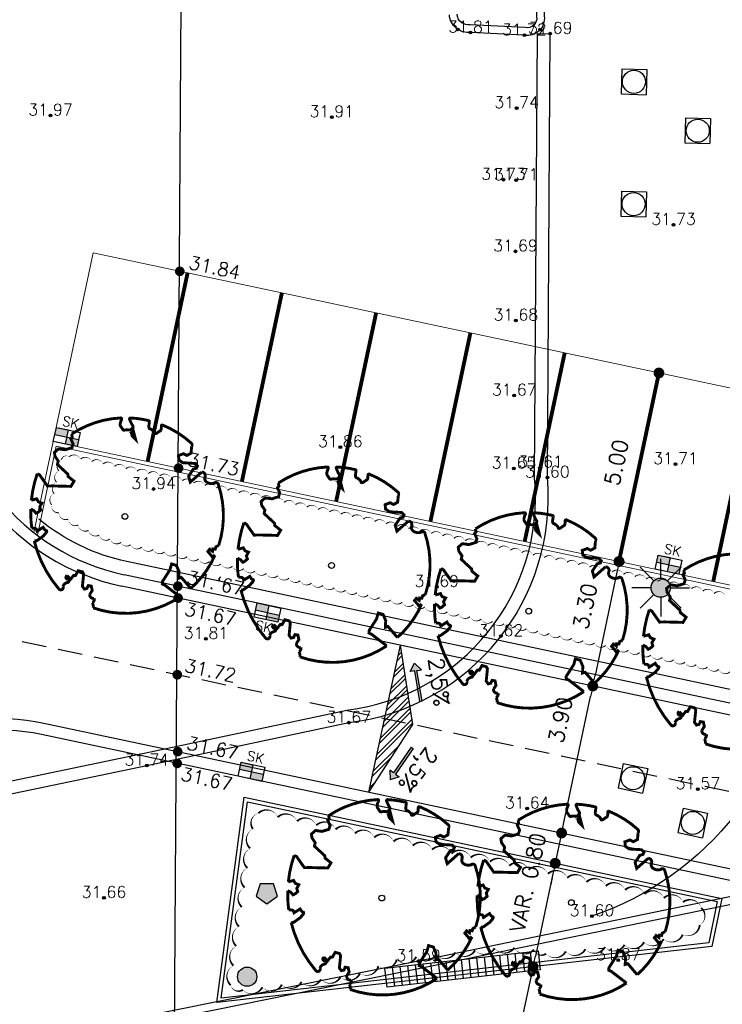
# Model space of a CAD drawing. Header units: metres. Extents: x 202952 to 203755, y 348879 to 349702.
# Tile 43 of 82: x 203341 to 203360, y 349364 to 349389. Entities that reach past the tile are written whole.
import ezdxf
from ezdxf.enums import TextEntityAlignment as Align

# ---------------------------------------------------------------- set-up
doc = ezdxf.new("R2010")
doc.units = ezdxf.units.M
doc.linetypes.add('1-200 HIDDEN', pattern=[0.9525, 0.635, -0.3175])
doc.linetypes.add('PH 1-1 STREEP', pattern=[2, 1, -1])
for name, color, linetype in [('PH-INM-HOOGTE', 20, 'Continuous'), ('PH-INM-HOOGTEPUNT', 20, 'Continuous'), ('PH-INM-KANTVERHARDING', 253, 'Continuous'), ('PH-NIEUW-AAND-DPROF', 1, 'Continuous'), ('PH-NIEUW-AFWATERINGSPROFIEL', 7, 'Continuous'), ('PH-NIEUW-BAND-20-30', 115, 'Continuous'), ('PH-NIEUW-GRONDSPOT', 7, 'Continuous'), ('PH-NIEUW-GRONDSPOT OP PAAL', 40, 'Continuous'), ('PH-NIEUW-HOOGTES', 170, 'Continuous'), ('PH-NIEUW-KUNSTOBJECT', 7, 'Continuous'), ('PH-NIEUW-KUNSTWERK- CARNAVAL', 6, '1-200 HEKWERK'), ('PH-NIEUW-LICHTMAST-HOGE MAST', 40, 'Continuous'), ('PH-NIEUW-MAATVOERING', 2, 'Continuous'), ('PH-NIEUW-STRAATMEUBILAIR-PLANTENBAK', 115, 'Continuous'), ('PH-NIEUW-STRAATMEUBILAIR-ZITTING', 253, 'Continuous'), ('PH-ONTWERP-WEGAS', 2, '1-200 HIDDEN'), ('PH-RIO-KOLK', 7, 'Continuous'), ('PH-RIO-PUTRAND-AANBRENGEN', 7, 'Continuous')]:
    doc.layers.add(name, color=color, linetype=linetype)
for name, color, linetype, transparency in [('PH-NIEUW-AFSCHEIDING MATERIAAL PARKEERVAK', 115, 'PH 1-1 STREEP', 0.5), ('PH-NIEUW-BEPLANTING- OMRANDING', 115, 'Continuous', 0.5), ('PH-NIEUW-BEPLANTING-BOOM', 98, 'Continuous', 0.4), ('PH-NIEUW-BEPLANTING-HAAG', 115, '1-200 BLOKHAAG', 0.5)]:
    doc.layers.add(name, color=color, linetype=linetype, transparency=transparency)
doc.layers.add('PH-NIEUW-AFSCHEIDING PARKEERVAK MAATVOERING', color=115, linetype='Continuous', lineweight=5)
doc.layers.add('PH-NIEUW-OPSLUITBAND-10', color=115, linetype='Continuous', lineweight=18)
doc.styles.add('1-200', font='romans.shx', dxfattribs={"height": 0.4})
doc.styles.add('ISO', font='ISO')
doc.styles.add('ROMANS', font='romans.shx')
doc.linetypes.add('1-200 BLOKHAAG', pattern='A,0,-0.035,[1,Gras.shx,S=5,R=0,X=0,Y=0.0025],-0.475', length=0.51)
doc.linetypes.add('1-200 HEKWERK', pattern='A,1.5,-0.4,["X",ROMANS,S=0.24,R=0,X=-0.275,Y=-0.12],-0.05', length=1.95)
doc.dimstyles.new('BEMATING200', dxfattribs={"dimtxt": 0.4, "dimasz": 0.28, "dimexe": 0.5, "dimexo": 0.1, "dimgap": 0.4, "dimtad": 1, "dimlfac": -0.1, "dimzin": 0, "dimdsep": 46, "dimtxsty": '1-200', "dimblk": 'DOT', "dimcen": 0.09, "dimclrd": 8, "dimclre": 8, "dimclrt": 256, "dimadec": 3, "dimazin": 0, "dimtfac": 1, "dimtmove": 2, "dimatfit": 3, "dimfxl": 1, "dimtolj": 1, "dimtzin": 0, "dimarcsym": 0})

# ---------------------------------------------------------------- blocks, each defined once
blk = doc.blocks.new('A$C6E307431')
blk.add_hatch(color=256).paths.add_polyline_path([(0.679, 0.51, 1), (0.821, 0.99, 1)])
at = {"color": 9, "flags": 128}
for points in [[(0.573, 0.927), (0.22, 1.28)], [(0.75, 1), (0.75, 1.5)], [(0.927, 0.927), (1.28, 1.28)], [(0.5, 0.75), (0, 0.75)], [(0.573, 0.573), (0.22, 0.22)], [(0.927, 0.573), (1.28, 0.22)], [(1, 0.75), (1.5, 0.75)], [(0.75, 0.5), (0.75, 0)]]:
    blk.add_lwpolyline(points, dxfattribs=at)
at = {"color": 9}
blk.add_circle((0.75, 0.75), 0.25, dxfattribs=at)
blk = doc.blocks.new('*U22')
at = {"const_width": 0.03}
blk.add_lwpolyline([(0.087, 0.942), (0.088, 0.944), (0.09, 0.946), (0.091, 0.948), (0.093, 0.949), (0.095, 0.951), (0.096, 0.952), (0.097, 0.954), (0.099, 0.956), (0.1, 0.958), (0.102, 0.96), (0.103, 0.963), (0.103, 0.967), (0.103, 0.972), (0.103, 0.977), (0.102, 0.983), (0.095, 1.007, -0.52938), (0.106, 1.02, -0.087139), (0.444, 0.925, -0.372341), (0.457, 0.895), (0.471, 0.824), (0.436, 0.789), (0.398, 0.797), (0.353, 0.763), (0.371, 0.72), (0.417, 0.705), (0.542, 0.734), (0.573, 0.717), (0.57, 0.691), (0.541, 0.673), (0.515, 0.588), (0.549, 0.534), (0.634, 0.669, -0.504641), (0.681, 0.628, 0.331948), (0.709, 0.584, 0.282008), (0.799, 0.601), (0.791, 0.597, -0.512156), (0.833, 0.597, -0.16076), (1.019, -0.011), (0.995, -0.034), (0.995, -0.059), (0.972, -0.063), (0.975, -0.088), (0.94, -0.076), (0.929, -0.104), (0.973, -0.133), (0.987, -0.144), (1.011, -0.12, -0.106371), (0.868, -0.522), (0.741, -0.44), (0.718, -0.456), (0.702, -0.389), (0.657, -0.335), (0.605, -0.335), (0.606, -0.398), (0.566, -0.536), (0.572, -0.562), (0.601, -0.566), (0.786, -0.637, -0.236298), (-0.045, -1.003, 0.159625), (-0.069, -0.954, 0.350802), (-0.063, -0.906, -0.504641), (-0.12, -0.879), (-0.106, -0.834), (-0.129, -0.792), (-0.16, -0.796), (-0.165, -0.829), (-0.188, -0.842), (-0.216, -0.821), (-0.24, -0.695), (-0.258, -0.677), (-0.304, -0.678), (-0.317, -0.733), (-0.336, -0.739), (-0.354, -0.785), (-0.401, -0.76, 0.733583), (-0.384, -0.795, -0.861625), (-0.374, -0.826, 0.279978), (-0.409, -0.879), (-0.407, -0.881, -0.827056), (-0.442, -0.917, -0.116774), (-0.83, -0.511), (-0.823, -0.51), (-0.817, -0.508), (-0.812, -0.506), (-0.808, -0.504), (-0.805, -0.502), (-0.803, -0.5), (-0.801, -0.497), (-0.754, -0.437), (-0.752, -0.435), (-0.752, -0.433), (-0.751, -0.431), (-0.75, -0.429), (-0.75, -0.427), (-0.749, -0.425), (-0.748, -0.422), (-0.747, -0.42), (-0.746, -0.417), (-0.744, -0.414), (-0.743, -0.411), (-0.741, -0.408), (-0.739, -0.405), (-0.738, -0.401), (-0.736, -0.398), (-0.735, -0.395), (-0.734, -0.392), (-0.734, -0.389), (-0.733, -0.386), (-0.733, -0.383), (-0.733, -0.381), (-0.734, -0.379), (-0.734, -0.377), (-0.735, -0.375), (-0.736, -0.374), (-0.738, -0.374), (-0.74, -0.373), (-0.742, -0.373), (-0.744, -0.373), (-0.746, -0.373), (-0.748, -0.373), (-0.75, -0.372), (-0.753, -0.371), (-0.755, -0.37), (-0.758, -0.369), (-0.76, -0.367), (-0.763, -0.365), (-0.765, -0.363), (-0.768, -0.361), (-0.771, -0.359), (-0.773, -0.357), (-0.776, -0.355), (-0.779, -0.352), (-0.781, -0.35), (-0.83, -0.406), (-0.832, -0.403), (-0.835, -0.4), (-0.837, -0.397), (-0.839, -0.394), (-0.841, -0.39), (-0.844, -0.388), (-0.848, -0.386), (-0.855, -0.385), (-0.864, -0.386), (-0.876, -0.388), (-0.891, -0.393, -0.040997), (-0.958, -0.205), (-0.923, -0.211), (-0.893, -0.231), (-0.876, -0.216), (-0.856, -0.185), (-0.875, -0.156), (-0.865, -0.113), (-0.904, -0.11), (-0.93, -0.085), (-0.978, -0.116, -0.05814), (-0.998, 0.166), (-0.97, 0.16), (-0.86, 0.073), (-0.812, 0.089), (-0.626, 0.139), (-0.61, 0.2), (-0.682, 0.229), (-0.693, 0.252), (-0.824, 0.317), (-0.827, 0.354), (-0.872, 0.391), (-0.89, 0.428), (-0.859, 0.476), (-0.792, 0.486), (-0.73, 0.527), (-0.729, 0.568), (-0.768, 0.613), (-0.757, 0.632), (-0.773, 0.662, -0.13428), (-0.333, 0.967, -0.541727), (-0.319, 0.957), (-0.322, 0.928), (-0.321, 0.913), (-0.319, 0.902), (-0.316, 0.893), (-0.312, 0.887), (-0.307, 0.882), (-0.302, 0.878), (-0.297, 0.875), (-0.293, 0.872), (-0.289, 0.868), (-0.286, 0.865), (-0.282, 0.862), (-0.279, 0.859), (-0.276, 0.857), (-0.273, 0.855), (-0.269, 0.854), (-0.266, 0.854), (-0.262, 0.855), (-0.258, 0.857), (-0.255, 0.859), (-0.25, 0.861), (-0.246, 0.863), (-0.242, 0.865), (-0.238, 0.867), (-0.234, 0.868), (-0.229, 0.869), (-0.225, 0.87), (-0.221, 0.871), (-0.217, 0.871), (-0.213, 0.872), (-0.21, 0.873), (-0.206, 0.874), (-0.203, 0.876), (-0.2, 0.879), (-0.197, 0.882), (-0.195, 0.885), (-0.193, 0.865), (-0.188, 0.86), (-0.167, 0.824), (-0.122, 0.799), (-0.185, 0.902), (-0.184, 0.905), (-0.183, 0.908), (-0.183, 0.911), (-0.183, 0.914), (-0.184, 0.917), (-0.185, 0.92), (-0.188, 0.923), (-0.191, 0.926), (-0.194, 0.929), (-0.199, 0.933), (-0.204, 0.938), (-0.21, 0.944), (-0.216, 0.951), (-0.223, 0.959), (-0.24, 0.98, -0.543104), (-0.234, 0.996, -0.046766), (-0.047, 1.023, -0.385168), (-0.036, 1.015), (-0.03, 0.976), (-0.028, 0.964), (-0.024, 0.956), (-0.021, 0.951), (-0.017, 0.947), (-0.013, 0.946), (-0.009, 0.945), (-0.005, 0.945), (-0.002, 0.945), (0.002, 0.944), (0.005, 0.943), (0.009, 0.942), (0.012, 0.941), (0.015, 0.939), (0.019, 0.938), (0.022, 0.936), (0.025, 0.935), (0.028, 0.934), (0.031, 0.932), (0.033, 0.931), (0.036, 0.929), (0.038, 0.928), (0.04, 0.926), (0.042, 0.924), (0.044, 0.922), (0.045, 0.92), (0.046, 0.919), (0.047, 0.917), (0.048, 0.915), (0.049, 0.914), (0.051, 0.913), (0.052, 0.912), (0.054, 0.912), (0.056, 0.912), (0.058, 0.913), (0.06, 0.914), (0.062, 0.915), (0.065, 0.916), (0.067, 0.918), (0.07, 0.921), (0.072, 0.923), (0.074, 0.926), (0.076, 0.929), (0.079, 0.932), (0.081, 0.935), (0.083, 0.937), (0.085, 0.94)], format="xyb", close=True, dxfattribs=at)
blk.add_circle((0, 0), 0.03)
blk = doc.blocks.new('MARKER', base_point=(45, 10))
at = {"color": 0}
for radius in [0.35, 0.25]:
    blk.add_circle((45, 10), radius, dxfattribs=at)
at = {"color": 0, "style": 'ISO'}
blk.add_attdef('MARKER', (45.6, 10), '', height=0.9, dxfattribs=at)
blk = doc.blocks.new('*U41')
h = blk.add_hatch(color=256)
h.paths.add_polyline_path([(0, 0.374), (-0.315, 0.374), (-0.315, 0.187), (0, 0.187)])
h.paths.add_polyline_path([(0, 0.187), (0, 0), (0.315, 0), (0.315, 0.187)])
blk.add_lwpolyline([(0.315, 0), (-0.315, 0), (-0.315, 0.374), (0.315, 0.374)], close=True)
for points in [[(-0.315, 0.374), (0, 0.374), (0, 0)], [(-0.315, 0.187), (0.315, 0.187)]]:
    blk.add_lwpolyline(points)
at = {"style": 'ROMANS'}
blk.add_attdef('SK', (-0.193, 0.454), '', height=0.25, dxfattribs=at)
blk = doc.blocks.new('*U43')
h = blk.add_hatch(color=256)
h.paths.add_polyline_path([(0, 0.374), (-0.315, 0.374), (-0.315, 0.187), (0, 0.187)])
h.paths.add_polyline_path([(0, 0.187), (0, 0), (0.315, 0), (0.315, 0.187)])
blk.add_lwpolyline([(0.315, 0), (-0.315, 0), (-0.315, 0.374), (0.315, 0.374)], close=True)
for points in [[(-0.315, 0.374), (0, 0.374), (0, 0)], [(-0.315, 0.187), (0.315, 0.187)]]:
    blk.add_lwpolyline(points)
at = {"style": 'ROMANS'}
blk.add_attdef('SK', (-0.234, -0.317), '', height=0.25, dxfattribs=at)
blk = doc.blocks.new('AFWATERINGSPIJL')
at = {"ltscale": 0.5}
blk.add_hatch(color=256, dxfattribs=at).paths.add_polyline_path([(-0.058, 0.239), (-0.132, 0.151), (-0.75, 0.671), (-0.789, 0.625), (-0.171, 0.105), (-0.245, 0.016), (0, 0)])
for points in [[(-0.75, 0.671), (-0.789, 0.625)], [(-0.789, 0.625), (-0.171, 0.105)], [(-0.75, 0.671), (-0.132, 0.151)], [(-0.171, 0.105), (-0.245, 0.016), (0, 0)], [(-0.132, 0.151), (-0.058, 0.239), (0, 0)]]:
    blk.add_lwpolyline(points, dxfattribs=at)
blk = doc.blocks.new('_Dot')
at = {"color": 0, "linetype": 'ByBlock', "lineweight": -2}
blk.add_line((-0.5, 0), (-1, 0), dxfattribs=at)
at = {"color": 0, "linetype": 'ByBlock', "const_width": 0.5}
blk.add_lwpolyline([(-0.25, 0, 1), (0.25, 0, 1)], format="xyb", close=True, dxfattribs=at)
blk = doc.blocks.new('*D87')
at = {"layer": 'Defpoints', "color": 0, "transparency": 16777216}
for p in [(203357.03, 349375.059), (203356.346, 349371.831), (203356.351, 349371.83)]:
    blk.add_point(p, dxfattribs=at)
at = {"layer": 'PH-NIEUW-MAATVOERING', "color": 8, "lineweight": -2, "transparency": 16777216}
blk.add_line((203356.977, 349374.784), (203356.409, 349372.104), dxfattribs=at)
at = {"layer": 'PH-NIEUW-MAATVOERING', "color": 8, "lineweight": -2, "transparency": 16777216, "xscale": 0.28, "yscale": 0.28, "zscale": 0.28}
for p, rotation in [((203357.035, 349375.058), 78.02883116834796), ((203356.351, 349371.83), 258.0288311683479)]:
    blk.add_blockref('_Dot', p, dxfattribs=dict(at, rotation=rotation))
at = {"layer": 'PH-NIEUW-MAATVOERING', "transparency": 16777216, "insert": (203356.149, 349373.898), "char_height": 0.4, "attachment_point": 5, "rotation": 78.0288, "style": '1-200'}
blk.add_mtext('\\A1;3.30', dxfattribs=at)
blk = doc.blocks.new('*D88')
at = {"layer": 'Defpoints', "color": 0, "transparency": 16777216}
for p in [(203355.542, 349368.015), (203355.376, 349367.232), (203355.376, 349367.232)]:
    blk.add_point(p, dxfattribs=at)
at = {"layer": 'PH-NIEUW-MAATVOERING', "color": 8, "lineweight": -2, "transparency": 16777216}
for p, q in [((203355.6, 349368.289), (203355.658, 349368.563)), ((203355.542, 349368.015), (203355.376, 349367.232)), ((203355.318, 349366.958), (203355.26, 349366.684))]:
    blk.add_line(p, q, dxfattribs=at)
at = {"layer": 'PH-NIEUW-MAATVOERING', "color": 8, "lineweight": -2, "transparency": 16777216, "xscale": 0.28, "yscale": 0.28, "zscale": 0.28}
for p, rotation in [((203355.542, 349368.015), 258.0288311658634), ((203355.376, 349367.232), 78.0288311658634)]:
    blk.add_blockref('_Dot', p, dxfattribs=dict(at, rotation=rotation))
at = {"layer": 'PH-NIEUW-MAATVOERING', "transparency": 16777216, "insert": (203354.818, 349367.422), "char_height": 0.4, "attachment_point": 5, "rotation": 78.0288, "style": '1-200'}
blk.add_mtext('\\A1;0.80', dxfattribs=at)
blk = doc.blocks.new('*D89')
at = {"layer": 'Defpoints', "color": 0, "transparency": 16777216}
for p in [(203355.376, 349367.232), (203354.802, 349364.549), (203354.802, 349364.549)]:
    blk.add_point(p, dxfattribs=at)
at = {"layer": 'PH-NIEUW-MAATVOERING', "color": 8, "lineweight": -2, "transparency": 16777216}
blk.add_line((203355.317, 349366.958), (203354.861, 349364.823), dxfattribs=at)
at = {"layer": 'PH-NIEUW-MAATVOERING', "color": 8, "lineweight": -2, "transparency": 16777216, "xscale": 0.28, "yscale": 0.28, "zscale": 0.28}
for p, rotation in [((203355.376, 349367.232), 77.93025895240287), ((203354.802, 349364.549), 257.9302589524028)]:
    blk.add_blockref('_Dot', p, dxfattribs=dict(at, rotation=rotation))
at = {"layer": 'PH-NIEUW-MAATVOERING', "transparency": 16777216, "insert": (203354.502, 349366.016), "char_height": 0.4, "attachment_point": 5, "rotation": 77.9303, "style": '1-200'}
blk.add_mtext('\\A1;VAR.', dxfattribs=at)
blk = doc.blocks.new('*D90')
at = {"layer": 'Defpoints', "color": 0, "transparency": 16777216}
for p in [(203356.351, 349371.83), (203356.351, 349371.83), (203355.542, 349368.015)]:
    blk.add_point(p, dxfattribs=at)
at = {"layer": 'PH-NIEUW-MAATVOERING', "color": 8, "lineweight": -2, "transparency": 16777216}
blk.add_line((203355.6, 349368.289), (203356.293, 349371.556), dxfattribs=at)
at = {"layer": 'PH-NIEUW-MAATVOERING', "color": 8, "lineweight": -2, "transparency": 16777216, "xscale": 0.28, "yscale": 0.28, "zscale": 0.28}
for p, rotation in [((203356.351, 349371.83), 78.02883116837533), ((203355.542, 349368.015), 258.0288311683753)]:
    blk.add_blockref('_Dot', p, dxfattribs=dict(at, rotation=rotation))
at = {"layer": 'PH-NIEUW-MAATVOERING', "transparency": 16777216, "insert": (203355.51, 349370.95), "char_height": 0.4, "attachment_point": 5, "rotation": 78.0288, "style": '1-200'}
blk.add_mtext('\\A1;3.90', dxfattribs=at)
blk = doc.blocks.new('*D91')
at = {"layer": 'Defpoints', "color": 0, "transparency": 16777216}
for p in [(203354.802, 349364.549), (203353.381, 349357.866), (203353.381, 349357.866)]:
    blk.add_point(p, dxfattribs=at)
at = {"layer": 'PH-NIEUW-MAATVOERING', "color": 8, "lineweight": -2, "transparency": 16777216}
blk.add_line((203354.744, 349364.275), (203353.439, 349358.14), dxfattribs=at)
at = {"layer": 'PH-NIEUW-MAATVOERING', "color": 8, "lineweight": -2, "transparency": 16777216, "xscale": 0.28, "yscale": 0.28, "zscale": 0.28}
for p, rotation in [((203354.802, 349364.549), 77.99249922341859), ((203353.381, 349357.866), 257.9924992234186)]:
    blk.add_blockref('_Dot', p, dxfattribs=dict(at, rotation=rotation))
at = {"layer": 'PH-NIEUW-MAATVOERING', "transparency": 16777216, "insert": (203353.504, 349361.332), "char_height": 0.4, "attachment_point": 5, "rotation": 77.9925, "style": '1-200'}
blk.add_mtext('\\A1;VAR.', dxfattribs=at)
blk = doc.blocks.new('*D115')
at = {"layer": 'Defpoints', "color": 0, "transparency": 16777216}
for p in [(203357.397, 349380.093), (203358.067, 349379.95), (203356.36, 349375.201)]:
    blk.add_point(p, dxfattribs=at)
at = {"layer": 'PH-NIEUW-MAATVOERING', "color": 8, "lineweight": -2, "transparency": 16777216}
blk.add_line((203357.088, 349375.333), (203358.009, 349379.677), dxfattribs=at)
at = {"layer": 'PH-NIEUW-MAATVOERING', "color": 8, "lineweight": -2, "transparency": 16777216, "xscale": 0.28, "yscale": 0.28, "zscale": 0.28}
for p, rotation in [((203358.067, 349379.95), 78.02883116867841), ((203357.03, 349375.059), 258.0288311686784)]:
    blk.add_blockref('_Dot', p, dxfattribs=dict(at, rotation=rotation))
at = {"layer": 'PH-NIEUW-MAATVOERING', "transparency": 16777216, "insert": (203356.962, 349377.629), "char_height": 0.4, "attachment_point": 5, "rotation": 78.0288, "style": '1-200'}
blk.add_mtext('\\A1;5.00', dxfattribs=at)
blk = doc.blocks.new('*U26')
for p, q in [((-0.325, 0.325), (-0.325, -0.325)), ((-0.325, 0.325), (0.325, 0.325)), ((0.325, 0.325), (0.325, -0.325)), ((-0.325, -0.325), (0.325, -0.325))]:
    blk.add_line(p, q)
blk.add_circle((0, 0), 0.3)

msp = doc.modelspace()

# ---------------------------------------------------------------- hatches: boundary and pattern name
at = {"layer": 'PH-NIEUW-AFWATERINGSPROFIEL', "ltscale": 0.2, "transparency": 33554687}
h = msp.add_hatch(dxfattribs=at)
h.set_pattern_fill('ANSI32', color=252, scale=0.025)
h.paths.add_polyline_path([(203351.357, 349372.889), (203350.53, 349369.077), (203351.67, 349370.829)])
at = {"layer": 'PH-NIEUW-GRONDSPOT OP PAAL', "transparency": 33554687}
h = msp.add_hatch(color=256, dxfattribs=at)
h.dxf.hatch_style = 1
edge = h.paths.add_edge_path()
edge.add_arc((203347.386, 349364.29), 0.25, 0, 360)
at = {"layer": 'PH-NIEUW-KUNSTWERK- CARNAVAL', "ltscale": 0.2, "true_color": 0x9bb8d3, "transparency": 33554687}
h = msp.add_hatch(color=9, dxfattribs=at)
h.dxf.hatch_style = 1
h.paths.add_polyline_path([(203347.895, 349366.181), (203348.169, 349366.38), (203348.065, 349366.702), (203347.726, 349366.702), (203347.622, 349366.38)])

# ---------------------------------------------------------------- linework, layer by layer
at = {"layer": 'PH-INM-KANTVERHARDING'}
msp.add_line((203354.917, 349388.753), (203355.247, 349388.751), dxfattribs=at)
at = {"layer": 'PH-INM-KANTVERHARDING', "flags": 128}
for points in [[(203355.14, 349404.258), (203355.126, 349395.134), (203355.092, 349389.204, -0.507436), (203354.576, 349388.71), (203353.179, 349388.784, -0.424983), (203352.63, 349389.238)], [(203354.94, 349404.268), (203354.926, 349395.135), (203354.892, 349389.189, -0.536502), (203354.601, 349388.909), (203353.171, 349388.984, -0.439511), (203352.829, 349389.253, -0.231422)], [(203336.207, 349368.315), (203344.713, 349370.091), (203349.969, 349371.205, 0.405928), (203354.843, 349377.224), (203354.917, 349388.753)], [(203336.275, 349367.992), (203344.781, 349369.768), (203350.023, 349370.879, 0.40438), (203355.173, 349377.238), (203355.247, 349388.751)], [(203361.745, 349372.739, -0.295294), (203356.33, 349365.859)], [(203365.178, 349365.778), (203362.242, 349366.41, 0.110497), (203360.279, 349366.436), (203351.833, 349364.695), (203344.536, 349363.222, 0.434618), (203344.171, 349362.635)], [(203365.136, 349365.582), (203362.198, 349366.215, 0.110642), (203360.32, 349366.24), (203351.873, 349364.499), (203344.575, 349363.026, 0.434967), (203344.364, 349362.687, 0.226363)]]:
    msp.add_lwpolyline(points, format="xyb", dxfattribs=at)
at = {"layer": 'PH-NIEUW-AAND-DPROF', "elevation": 31.931}
msp.add_lwpolyline([(203345.458, 349356.08), (203345.95, 349432.389)], dxfattribs=at)
at = {"layer": 'PH-NIEUW-AFSCHEIDING MATERIAAL PARKEERVAK', "ltscale": 0.2, "transparency": 33554687, "const_width": 0.1}
for points in [[(203345.839, 349382.543), (203344.802, 349377.652)], [(203348.285, 349382.025), (203347.248, 349377.133)], [(203350.73, 349381.506), (203349.693, 349376.615)], [(203353.176, 349380.988), (203352.139, 349376.096)], [(203355.622, 349380.469), (203354.584, 349375.578)], [(203358.067, 349379.95), (203357.03, 349375.059)], [(203360.513, 349379.432), (203359.476, 349374.541)]]:
    msp.add_lwpolyline(points, dxfattribs=at)
at = {"layer": 'PH-NIEUW-AFSCHEIDING PARKEERVAK MAATVOERING', "lineweight": 13}
for points in [[(203343.393, 349383.062), (203342.356, 349378.171)], [(203375.187, 349376.321), (203343.393, 349383.062)]]:
    msp.add_lwpolyline(points, dxfattribs=at)
at = {"layer": 'PH-NIEUW-AFWATERINGSPROFIEL', "ltscale": 0.08}
for p, q in [((203351.357, 349372.889), (203350.53, 349369.077)), ((203351.357, 349372.889), (203351.67, 349370.829)), ((203351.67, 349370.829), (203350.53, 349369.077))]:
    msp.add_line(p, q, dxfattribs=at)
at = {"layer": 'PH-NIEUW-BAND-20-30'}
for points in [[(203383.365, 349366.409), (203344.194, 349374.714)], [(203383.319, 349366.112), (203344.132, 349374.421)]]:
    msp.add_lwpolyline(points, dxfattribs=at)
msp.add_lwpolyline([(203342.108, 349370.863), (203382.767, 349362.242), (203382.705, 349361.949), (203342.046, 349370.57, 0.307221), (203336.119, 349368.153, -0.197567), (203322.75, 349359.139), (203282.478, 349350.834), (203282.416, 349351.138), (203322.689, 349359.433, 0.197567), (203335.869, 349368.319, -0.307221), (203342.108, 349370.863)], format="xyb", close=True, dxfattribs=at)
for radius in [6, 5.7]:
    msp.add_arc((203345.376, 349380.29), radius, 179.6402, 258.0288, dxfattribs=at)
at = {"layer": 'PH-NIEUW-BEPLANTING- OMRANDING'}
msp.add_lwpolyline([(203359.791, 349374.167, 0, 0.03, 0.520567), (203359.497, 349374.229, 0, 0.03, 0.520567), (203359.204, 349374.292, 0, 0.03, 0.520567), (203358.91, 349374.354, 0, 0.03, 0.520567), (203358.617, 349374.416, 0, 0.03, 0.520567), (203358.323, 349374.478, 0, 0.03, 0.520567), (203358.03, 349374.541, 0, 0.03, 0.520567), (203357.736, 349374.603, 0, 0.03, 0.520567), (203357.443, 349374.665, 0, 0.03, 0.520567), (203357.149, 349374.727, 0, 0.03, 0.520567), (203356.856, 349374.789, 0, 0.03, 0.520567), (203356.563, 349374.852, 0, 0.03, 0.520567), (203356.269, 349374.914, 0, 0.03, 0.520567), (203355.976, 349374.976, 0, 0.03, 0.520567), (203355.682, 349375.038, 0, 0.03, 0.520567), (203355.389, 349375.101, 0, 0.03, 0.520567), (203355.095, 349375.163, 0, 0.03, 0.520567), (203354.802, 349375.225, 0, 0.03, 0.520567), (203354.508, 349375.287, 0, 0.03, 0.520567), (203354.215, 349375.35, 0, 0.03, 0.520567), (203353.921, 349375.412, 0, 0.03, 0.520567), (203353.628, 349375.474, 0, 0.03, 0.520567), (203353.334, 349375.536, 0, 0.03, 0.520567), (203353.041, 349375.598, 0, 0.03, 0.520567), (203352.747, 349375.661, 0, 0.03, 0.520567), (203352.454, 349375.723, 0, 0.03, 0.520567), (203352.16, 349375.785, 0, 0.03, 0.520567), (203351.867, 349375.847, 0, 0.03, 0.520567), (203351.573, 349375.91, 0, 0.03, 0.520567), (203351.28, 349375.972, 0, 0.03, 0.520567), (203350.986, 349376.034, 0, 0.03, 0.520567), (203350.693, 349376.096, 0, 0.03, 0.520567), (203350.4, 349376.158, 0, 0.03, 0.520567), (203350.106, 349376.221, 0, 0.03, 0.520567), (203349.813, 349376.283, 0, 0.03, 0.520567), (203349.519, 349376.345, 0, 0.03, 0.520567), (203349.226, 349376.407, 0, 0.03, 0.520567), (203348.932, 349376.47, 0, 0.03, 0.520567), (203348.639, 349376.532, 0, 0.03, 0.520567), (203348.345, 349376.594, 0, 0.03, 0.520567), (203348.052, 349376.656, 0, 0.03, 0.520567), (203347.758, 349376.718, 0, 0.03, 0.520567), (203347.465, 349376.781, 0, 0.03, 0.520567), (203347.171, 349376.843, 0, 0.03, 0.520567), (203346.878, 349376.905, 0, 0.03, 0.520567), (203346.584, 349376.967, 0, 0.03, 0.520567), (203346.291, 349377.03, 0, 0.03, 0.520567), (203345.997, 349377.092, 0, 0.03, 0.520567), (203345.704, 349377.154, 0, 0.03, 0.520567), (203345.41, 349377.216, 0, 0.03, 0.520567), (203345.117, 349377.279, 0, 0.03, 0.520567), (203344.823, 349377.341, 0, 0.03, 0.520567), (203344.53, 349377.403, 0, 0.03, 0.520567), (203344.237, 349377.465, 0, 0.03, 0.520567), (203343.943, 349377.527, 0, 0.03, 0.520567), (203343.65, 349377.59, 0, 0.03, 0.520567), (203343.356, 349377.652, 0, 0.03, 0.520567), (203343.063, 349377.714, 0, 0.03, 0.520567), (203342.769, 349377.776, 0, 0.03, 0.520567), (203342.564, 349377.703, 0, 0.03, 0.520567), (203342.502, 349377.409, 0, 0.03, 0.520567), (203342.439, 349377.116, 0, 0.03, 0.520567), (203342.377, 349376.822, 0, 0.03, 0.520567), (203342.315, 349376.529, 0, 0.03, 0.520567), (203342.496, 349376.326, 0, 0.03, 0.520567), (203342.744, 349376.157, 0, 0.03, 0.520567), (203343.002, 349376.004, 0, 0.03, 0.520567), (203343.269, 349375.866, 0, 0.03, 0.520567), (203343.544, 349375.746, 0, 0.03, 0.520567), (203343.825, 349375.642, 0, 0.03, 0.520567), (203344.112, 349375.556, 0, 0.03, 0.520567), (203344.36, 349375.497, 0, 0.03, 0.520567), (203344.653, 349375.435, 0, 0.03, 0.520567), (203344.947, 349375.372, 0, 0.03, 0.520567), (203345.24, 349375.31, 0, 0.03, 0.520567), (203345.534, 349375.248, 0, 0.03, 0.520567), (203345.827, 349375.186, 0, 0.03, 0.520567), (203346.121, 349375.123, 0, 0.03, 0.520567), (203346.414, 349375.061, 0, 0.03, 0.520567), (203346.708, 349374.999, 0, 0.03, 0.520567), (203347.001, 349374.937, 0, 0.03, 0.520567), (203347.294, 349374.875, 0, 0.03, 0.520567), (203347.588, 349374.812, 0, 0.03, 0.520567), (203347.881, 349374.75, 0, 0.03, 0.520567), (203348.175, 349374.688, 0, 0.03, 0.520567), (203348.468, 349374.626, 0, 0.03, 0.520567), (203348.762, 349374.563, 0, 0.03, 0.520567), (203349.055, 349374.501, 0, 0.03, 0.520567), (203349.349, 349374.439, 0, 0.03, 0.520567), (203349.642, 349374.377, 0, 0.03, 0.520567), (203349.936, 349374.315, 0, 0.03, 0.520567), (203350.229, 349374.252, 0, 0.03, 0.520567), (203350.523, 349374.19, 0, 0.03, 0.520567), (203350.816, 349374.128, 0, 0.03, 0.520567), (203351.11, 349374.066, 0, 0.03, 0.520567), (203351.403, 349374.003, 0, 0.03, 0.520567), (203351.697, 349373.941, 0, 0.03, 0.520567), (203351.99, 349373.879, 0, 0.03, 0.520567), (203352.284, 349373.817, 0, 0.03, 0.520567), (203352.577, 349373.755, 0, 0.03, 0.520567), (203352.871, 349373.692, 0, 0.03, 0.520567), (203353.164, 349373.63, 0, 0.03, 0.520567), (203353.457, 349373.568, 0, 0.03, 0.520567), (203353.751, 349373.506, 0, 0.03, 0.520567), (203354.044, 349373.443, 0, 0.03, 0.520567), (203354.338, 349373.381, 0, 0.03, 0.520567), (203354.631, 349373.319, 0, 0.03, 0.520567), (203354.925, 349373.257, 0, 0.03, 0.520567), (203355.218, 349373.194, 0, 0.03, 0.520567), (203355.512, 349373.132, 0, 0.03, 0.520567), (203355.805, 349373.07, 0, 0.03, 0.520567), (203356.099, 349373.008, 0, 0.03, 0.520567), (203356.392, 349372.946, 0, 0.03, 0.520567), (203356.686, 349372.883, 0, 0.03, 0.520567), (203356.979, 349372.821, 0, 0.03, 0.520567), (203357.273, 349372.759, 0, 0.03, 0.520567), (203357.566, 349372.697, 0, 0.03, 0.520567), (203357.86, 349372.634, 0, 0.03, 0.520567), (203358.153, 349372.572, 0, 0.03, 0.520567), (203358.447, 349372.51, 0, 0.03, 0.520567), (203358.74, 349372.448, 0, 0.03, 0.520567), (203359.033, 349372.386, 0, 0.03, 0.520567), (203359.327, 349372.323, 0, 0.03, 0.520567), (203359.62, 349372.261, 0, 0.03, 0.520567), (203359.914, 349372.199, 0, 0.03, 0.520567)], format="xyseb", dxfattribs=at)
msp.add_lwpolyline([(203355.141, 349364.887, 0, 0.0512, 0.520567), (203355.65, 349364.945, 0, 0.0512, 0.520567), (203356.158, 349365.003, 0, 0.0512, 0.520567), (203356.666, 349365.061, 0, 0.0512, 0.520567), (203357.175, 349365.119, 0, 0.0512, 0.520567), (203357.682, 349365.186, 0, 0.0512, 0.520567), (203358.187, 349365.268, 0, 0.0512, 0.520567), (203358.684, 349365.383, 0, 0.0512, 0.520567), (203359.125, 349365.628, 0, 0.0512, 0.520567), (203359.162, 349366.074, 0, 0.0512, 0.520567), (203358.692, 349366.224, 0, 0.0512, 0.520567), (203358.192, 349366.329, 0, 0.0512, 0.520567), (203357.691, 349366.434, 0, 0.0512, 0.520567), (203357.19, 349366.539, 0, 0.0512, 0.520567), (203356.689, 349366.643, 0, 0.0512, 0.520567), (203356.189, 349366.748, 0, 0.0512, 0.520567), (203355.688, 349366.853, 0, 0.0512, 0.520567), (203355.187, 349366.958, 0, 0.0512, 0.520567), (203354.686, 349367.063, 0, 0.0512, 0.520567), (203354.186, 349367.168, 0, 0.0512, 0.520567), (203353.685, 349367.273, 0, 0.0512, 0.520567), (203353.184, 349367.378, 0, 0.0512, 0.520567), (203352.683, 349367.483, 0, 0.0512, 0.520567), (203352.183, 349367.587, 0, 0.0512, 0.520567), (203351.682, 349367.692, 0, 0.0512, 0.520567), (203351.181, 349367.797, 0, 0.0512, 0.520567), (203350.681, 349367.902, 0, 0.0512, 0.520567), (203350.18, 349368.007, 0, 0.0512, 0.520567), (203349.679, 349368.112, 0, 0.0512, 0.520567), (203349.178, 349368.217, 0, 0.0512, 0.520567), (203348.678, 349368.322, 0, 0.0512, 0.520567), (203348.177, 349368.427, 0, 0.0512, 0.520567), (203347.676, 349368.531, 0, 0.0512, 0.520567), (203347.535, 349368.123, 0, 0.0512, 0.520567), (203347.463, 349367.616, 0, 0.0512, 0.520567), (203347.391, 349367.11, 0, 0.0512, 0.520567), (203347.319, 349366.603, 0, 0.0512, 0.520567), (203347.247, 349366.097, 0, 0.0512, 0.520567), (203347.174, 349365.59, 0, 0.0512, 0.520567), (203347.102, 349365.084, 0, 0.0512, 0.520567), (203347.03, 349364.578, 0, 0.0512, 0.520567), (203346.958, 349364.071, 0, 0.0512, 0.520567), (203347.272, 349363.948, 0, 0.0512, 0.520567), (203347.779, 349364.016, 0, 0.0512, 0.520567), (203348.286, 349364.085, 0, 0.0512, 0.520567), (203348.793, 349364.153, 0, 0.0512, 0.520567), (203349.3, 349364.221, 0, 0.0512, 0.520567), (203349.808, 349364.284, 0, 0.0512, 0.520567), (203350.31, 349364.376, 0, 0.0512, 0.520567), (203350.786, 349364.563, 0, 0.0512, 0.520567), (203351.265, 349364.732, 0, 0.0512, 0.520567), (203351.771, 349364.805, 0, 0.0512, 0.520567), (203352.28, 349364.863, 0, 0.0512, 0.520567), (203352.788, 349364.921, 0, 0.0512, 0.520567), (203353.297, 349364.977, 0, 0.0512, 0.520567), (203353.805, 349365.031, 0, 0.0512, 0.520567), (203354.316, 349365.041, 0, 0.0512, 0.520567), (203354.825, 349364.993, 0, 0.0512, 0.520567)], format="xyseb", close=True, dxfattribs=at)
at = {"layer": 'PH-NIEUW-BEPLANTING-HAAG', "ltscale": 1.3}
msp.add_lwpolyline([(203373.6, 349368.837), (203344.266, 349375.057, -0.120458), (203341.977, 349376.159, -0.120458)], format="xyb", dxfattribs=at)
at = {"layer": 'PH-NIEUW-GRONDSPOT'}
msp.add_circle((203347.386, 349364.29), 0.25, dxfattribs=at)
at = {"layer": 'PH-NIEUW-HOOGTES', "const_width": 0.125, "elevation": 31.931}
for points in [[(203345.595, 349382.632, 1), (203345.68, 349382.54, 1)], [(203345.563, 349377.527, 1), (203345.648, 349377.436, 1)], [(203345.544, 349374.465, 1), (203345.629, 349374.373, 1)], [(203345.529, 349372.168, 1), (203345.615, 349372.076, 1)]]:
    msp.add_lwpolyline(points, format="xyb", close=True, dxfattribs=at)
at = {"layer": 'PH-NIEUW-HOOGTES', "const_width": 0.125}
for points in [[(203345.551, 349374.156, 1), (203345.636, 349374.065, 1)], [(203345.54, 349370.172, 1), (203345.626, 349370.081, 1)], [(203345.527, 349369.868, 1), (203345.613, 349369.777, 1)]]:
    msp.add_lwpolyline(points, format="xyb", close=True, dxfattribs=at)
at = {"layer": 'PH-NIEUW-KUNSTOBJECT', "ltscale": 0.2}
msp.add_lwpolyline([(203347.895, 349366.181), (203348.169, 349366.38), (203348.065, 349366.702), (203347.726, 349366.702), (203347.622, 349366.38)], close=True, dxfattribs=at)
at = {"layer": 'PH-NIEUW-OPSLUITBAND-10'}
for points in [[(203373.527, 349368.495), (203374.15, 349371.429), (203342.356, 349378.171), (203341.855, 349375.808)], [(203373.429, 349368.515), (203374.031, 349371.352), (203342.433, 349378.052), (203341.943, 349375.74)]]:
    msp.add_lwpolyline(points, dxfattribs=at)
at = {"layer": 'PH-NIEUW-STRAATMEUBILAIR-PLANTENBAK'}
for points in [[(203359.696, 349366.316), (203359.443, 349365.075), (203346.597, 349363.619), (203347.308, 349368.943)], [(203359.578, 349366.239), (203359.359, 349365.167), (203346.713, 349363.733), (203347.392, 349368.823)]]:
    msp.add_lwpolyline(points, close=True, dxfattribs=at)
at = {"layer": 'PH-NIEUW-STRAATMEUBILAIR-ZITTING'}
for p, q in [((203354.193, 349364.376), (203354.137, 349364.873)), ((203354.392, 349364.399), (203354.335, 349364.896)), ((203354.591, 349364.422), (203354.534, 349364.918)), ((203354.789, 349364.444), (203354.733, 349364.941)), ((203354.931, 349364.964), (203354.988, 349364.467)), ((203352.007, 349364.127), (203351.951, 349364.624)), ((203352.206, 349364.15), (203352.149, 349364.646)), ((203352.405, 349364.172), (203352.348, 349364.669)), ((203352.603, 349364.195), (203352.547, 349364.692)), ((203352.802, 349364.218), (203352.746, 349364.714)), ((203353.001, 349364.24), (203352.944, 349364.737)), ((203353.2, 349364.263), (203353.143, 349364.76)), ((203353.398, 349364.286), (203353.342, 349364.782)), ((203353.597, 349364.308), (203353.54, 349364.805)), ((203353.796, 349364.331), (203353.739, 349364.828)), ((203353.994, 349364.354), (203353.938, 349364.85)), ((203354.988, 349364.467), (203351.014, 349364.014)), ((203351.212, 349364.036), (203351.156, 349364.533)), ((203351.411, 349364.059), (203351.355, 349364.556)), ((203351.61, 349364.082), (203351.553, 349364.579)), ((203351.809, 349364.104), (203351.752, 349364.601))]:
    msp.add_line(p, q, dxfattribs=at)
msp.add_lwpolyline([(203351.014, 349364.014), (203350.957, 349364.511), (203354.931, 349364.964), (203354.988, 349364.467)], dxfattribs=at)
at = {"layer": 'PH-ONTWERP-WEGAS'}
msp.add_lwpolyline([(203383.172, 349364.15), (203335.561, 349374.245)], dxfattribs=at)

# ---------------------------------------------------------------- block references
at = {"layer": 'PH-INM-HOOGTEPUNT', "xscale": 0.1, "yscale": 0.1, "zscale": 0.1}
for p in [(203352.85, 349388.863, 31.82), (203354.988, 349388.856, 31.666), (203353.179, 349388.784, 31.806), (203354.576, 349388.71, 31.719), (203355.247, 349388.751, 31.687), (203354.376, 349386.82, 31.742), (203342.283, 349386.631, 31.973), (203349.581, 349386.588, 31.911), (203354.035, 349384.964, 31.735), (203354.366, 349384.951, 31.712), (203358.446, 349383.793, 31.733), (203354.345, 349383.105, 31.692), (203354.357, 349381.311, 31.679), (203354.314, 349379.366, 31.673), (203349.802, 349378.028, 31.86), (203354.305, 349377.474, 31.651), (203354.998, 349377.5, 31.605), (203358.497, 349377.587, 31.712), (203355.173, 349377.238, 31.597), (203344.959, 349376.94, 31.938), (203352.305, 349374.401, 31.694), (203346.316, 349373.056, 31.814), (203353.97, 349373.126, 31.619), (203350.023, 349370.879, 31.67), (203344.781, 349369.768, 31.738), (203359.078, 349369.155, 31.572), (203354.651, 349368.654, 31.64), (203343.671, 349366.335, 31.665), (203356.33, 349365.859, 31.604), (203351.833, 349364.695, 31.59), (203357.013, 349364.717, 31.866)]:
    msp.add_blockref('MARKER', p, dxfattribs=at)
at = {"layer": 'PH-NIEUW-AFWATERINGSPROFIEL', "xscale": -1}
for p, rotation in [((203351.727, 349372.425), 239.4597891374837), ((203351.097, 349369.397), 15.44332580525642)]:
    msp.add_blockref('AFWATERINGSPIJL', p, dxfattribs=dict(at, rotation=rotation))
at = {"layer": 'PH-NIEUW-BEPLANTING-BOOM', "xscale": 2.5, "yscale": 2.5, "zscale": 2.5, "rotation": 343.4615725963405}
for p in [(203344.213, 349376.229), (203349.574, 349374.957), (203354.688, 349373.77), (203360.092, 349372.701), (203350.879, 349366.33), (203355.795, 349366.21)]:
    msp.add_blockref('*U22', p, dxfattribs=at)
at = {"layer": 'PH-NIEUW-LICHTMAST-HOGE MAST', "color": 2}
msp.add_blockref('A$C6E307431', (203357.363, 349373.63), dxfattribs=at)
at = {"layer": 'PH-RIO-KOLK', "rotation": 347.8659837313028}
for name, p in [('*U41', (203342.664, 349378.106)), ('*U41', (203358.277, 349374.794)), ('*U43', (203347.872, 349373.553)), ('*U41', (203347.456, 349369.423))]:
    msp.add_blockref(name, p, dxfattribs=at).add_auto_attribs({'SK': 'SK'})
at = {"layer": 'PH-RIO-PUTRAND-AANBRENGEN'}
for p, rotation in [((203357.419, 349387.502), 358.3660769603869), ((203359.074, 349386.233), 358.3660769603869), ((203357.41, 349384.33), 358.3660769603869), ((203357.391, 349369.437), 347.9905230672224), ((203358.946, 349368.278), 348.1847044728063)]:
    msp.add_blockref('*U26', p, dxfattribs=dict(at, rotation=rotation))

# ---------------------------------------------------------------- texts
at = {"layer": 'PH-INM-HOOGTE', "style": 'ROMANS'}
for s, p in [('31.81', (203353.179, 349388.784)), ('31.72', (203354.576, 349388.71)), ('31.69', (203355.247, 349388.751)), ('31.74', (203354.376, 349386.82)), ('31.97', (203342.283, 349386.631)), ('31.91', (203349.581, 349386.588)), ('31.73', (203354.035, 349384.964)), ('31.71', (203354.366, 349384.951)), ('31.73', (203358.446, 349383.793)), ('31.69', (203354.345, 349383.105)), ('31.68', (203354.357, 349381.311)), ('31.67', (203354.314, 349379.366)), ('31.86', (203349.802, 349378.028)), ('31.65', (203354.305, 349377.474)), ('31.61', (203354.998, 349377.5)), ('31.71', (203358.497, 349377.587)), ('31.60', (203355.173, 349377.238)), ('31.94', (203344.959, 349376.94)), ('31.69', (203352.305, 349374.401)), ('31.81', (203346.316, 349373.056)), ('31.62', (203353.97, 349373.126)), ('31.67', (203350.023, 349370.879)), ('31.74', (203344.781, 349369.768)), ('31.57', (203359.078, 349369.155)), ('31.64', (203354.651, 349368.654)), ('31.66', (203343.671, 349366.335)), ('31.60', (203356.33, 349365.859)), ('31.59', (203351.833, 349364.695)), ('31.87', (203357.013, 349364.717))]:
    msp.add_text(s, height=0.3, dxfattribs=at).set_placement(p, align=Align.CENTER)
at = {"layer": 'PH-NIEUW-AFWATERINGSPROFIEL', "ltscale": 0.08, "char_height": 0.4, "width": 2.08929, "attachment_point": 7, "style": 'ROMANS'}
for insert, rotation in [((203351.964, 349372.521), 277.1662), ((203351.949, 349370.353), 232.6453)]:
    msp.add_mtext('2,5%', dxfattribs=dict(at, insert=insert, rotation=rotation))
at = {"layer": 'PH-NIEUW-HOOGTES', "style": 'ROMANS'}
for s, p in [('31.84', (203345.847, 349382.654, 31.931)), ('31.73', (203345.815, 349377.55, 31.931)), ('31.`67', (203345.796, 349374.487, 31.931)), ('31.67', (203345.733, 349373.669)), ('31.72', (203345.735, 349372.202, 31.931)), ('31.67', (203345.793, 349370.194)), ('31.67', (203345.639, 349369.388))]:
    msp.add_text(s, height=0.35, rotation=348.0288, dxfattribs=at).set_placement(p)

# ---------------------------------------------------------------- dimensions: what is measured, and where the dimension line sits
at = {"layer": 'PH-NIEUW-MAATVOERING'}
dim = msp.add_aligned_dim(p1=(203356.36, 349375.201), p2=(203357.397, 349380.093), distance=-0.685, dimstyle='BEMATING200', override={"dimtad": 3, "dimse1": 1, "dimse2": 1}, dxfattribs=at)
dim.commit()
dim.dimension.update_dxf_attribs({"geometry": '*D115', "text_midpoint": (203356.962, 349377.629)})
for base, p1, p2, angle, picture, middle in [((203356.351, 349371.83), (203357.03, 349375.059), (203356.346, 349371.831), 258.0288, '*D87', (203356.149, 349373.898)), ((203356.351, 349371.83), (203355.542, 349368.015), (203356.351, 349371.83), 78.0288, '*D90', (203355.51, 349370.95)), ((203355.376, 349367.232), (203355.542, 349368.015), (203355.376, 349367.232), 258.0288, '*D88', (203354.818, 349367.422))]:
    dim = msp.add_linear_dim(base=base, p1=p1, p2=p2, angle=angle, dimstyle='BEMATING200', override={"dimtad": 3, "dimse1": 1, "dimse2": 1}, dxfattribs=at)
    dim.commit()
    dim.dimension.update_dxf_attribs({"geometry": picture, "text_midpoint": middle, "dimtype": 129})
for p1, p2, picture, middle in [((203355.376, 349367.232), (203354.802, 349364.549), '*D89', (203354.502, 349366.016)), ((203354.802, 349364.549), (203353.381, 349357.866), '*D91', (203353.504, 349361.332))]:
    dim = msp.add_aligned_dim(p1=p1, p2=p2, distance=0, text='VAR.', dimstyle='BEMATING200', override={"dimtad": 3, "dimse1": 1, "dimse2": 1}, dxfattribs=at)
    dim.commit()
    dim.dimension.update_dxf_attribs({"geometry": picture, "text_midpoint": middle})

doc.saveas('drawing.dxf')
